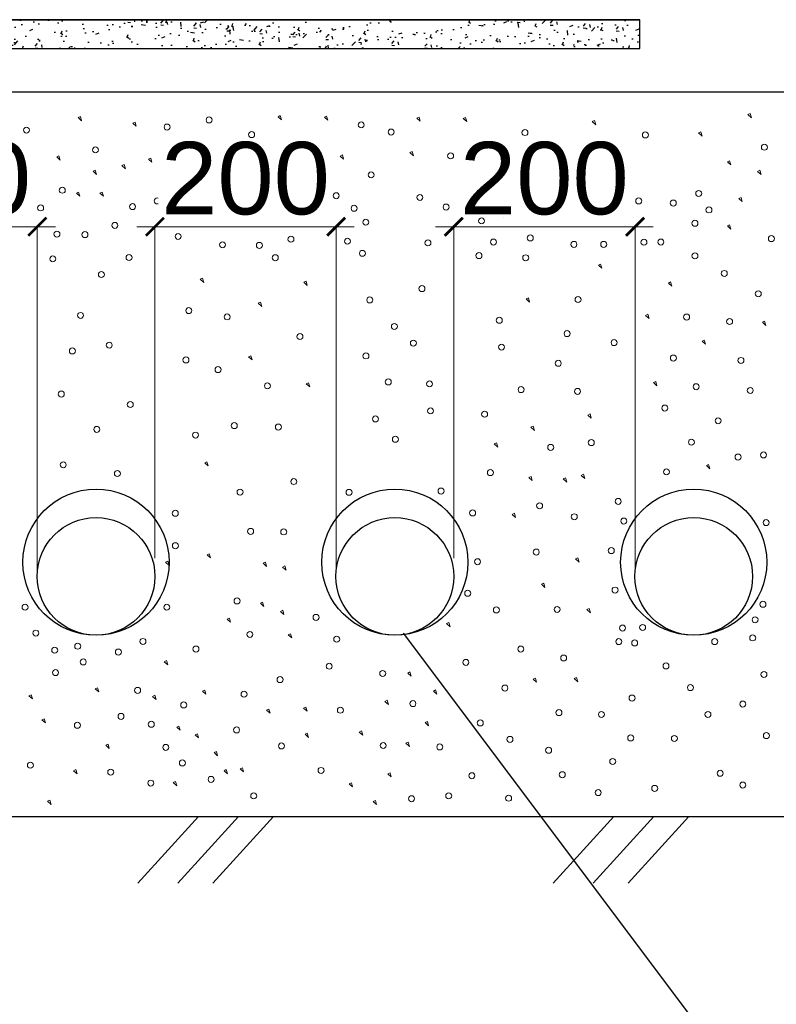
# Model space of a CAD drawing. Header units: millimetres. Extents: x 523209 to 536718, y -48289 to -47398.
# Tile 94 of 116: x 533709 to 533722, y -47885 to -47869. Entities that reach past the tile are written whole.
import ezdxf

# ---------------------------------------------------------------- set-up
doc = ezdxf.new("R2010")
doc.units = ezdxf.units.MM
doc.layers.get('Defpoints').update_dxf_attribs({"color": 140})
doc.layers.add('Размер', color=7, linetype='Continuous', lineweight=13)
doc.layers.add('Схема', color=1, linetype='Continuous', true_color=0xff0000)
doc.styles.get("Standard").update_dxf_attribs({"font": 'arial.ttf'})
doc.dimstyles.new('1-100(2.5)', dxfattribs={"dimscale": 100, "dimtxt": 2.5, "dimasz": 2, "dimexe": 1, "dimexo": 1, "dimgap": 1, "dimtad": 1, "dimdec": 0, "dimzin": 9, "dimtxsty": 'Standard', "dimblk": 'ARCHTICK', "dimcen": 0, "dimdle": 0.5, "dimclrd": 5, "dimclre": 5, "dimclrt": 5, "dimadec": 0, "dimazin": 0, "dimtm": 1e-09, "dimtfac": 1, "dimtdec": 0, "dimtmove": 0, "dimatfit": 3, "dimldrblk": 'NONE', "dimfxl": 1, "dimlwd": 15, "dimlwe": 15, "dimarcsym": 0})

# ---------------------------------------------------------------- blocks, each defined once
blk = doc.blocks.new('_ArchTick')
at = {"color": 0, "linetype": 'ByBlock', "const_width": 0.15}
blk.add_lwpolyline([(-0.5, -0.5), (0.5, 0.5)], dxfattribs=at)
blk = doc.blocks.new('*D325')
at = {"layer": 'Defpoints', "color": 0, "linetype": 'Continuous', "lineweight": 30, "ltscale": 50, "transparency": 16777216}
for p in [(5207808.9, 919006.7), (5207608.7, 918620.4), (5207808.9, 918606.2)]:
    blk.add_point(p, dxfattribs=at)
at = {"layer": 'Схема', "color": 7, "linetype": 'Continuous', "lineweight": 15, "ltscale": 50, "transparency": 16777216}
for p, q in [((5207588.7, 919006.7), (5207828.9, 919006.7)), ((5207608.7, 918640.4), (5207608.7, 919006.7)), ((5207808.9, 918626.2), (5207808.9, 919006.7))]:
    blk.add_line(p, q, dxfattribs=at)
at = {"layer": 'Схема', "color": 7, "linetype": 'Continuous', "lineweight": 15, "ltscale": 50, "transparency": 16777216, "xscale": 20.00000000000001, "yscale": 20.00000000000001, "zscale": 20.00000000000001, "rotation": 180}
blk.add_blockref('_ArchTick', (5207608.7, 919006.7), dxfattribs=at)
at = {"layer": 'Схема', "color": 7, "linetype": 'Continuous', "lineweight": 15, "ltscale": 50, "transparency": 16777216, "xscale": 20.00000000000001, "yscale": 20.00000000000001, "zscale": 20.00000000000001}
blk.add_blockref('_ArchTick', (5207808.9, 919006.7), dxfattribs=at)
at = {"layer": 'Схема', "color": 7, "linetype": 'Continuous', "lineweight": 20, "ltscale": 50, "transparency": 16777216, "insert": (5207708.8, 919059.8), "char_height": 30, "attachment_point": 5, "bg_fill": 3, "box_fill_scale": 1.1, "bg_fill_color": 256, "bg_fill_true_color": 13158600, "bg_fill_transparency": 0}
blk.add_mtext('{\\H2.66667x;200}', dxfattribs=at)
blk = doc.blocks.new('_None')
blk = doc.blocks.new('*D326')
at = {"layer": 'Defpoints', "color": 0, "linetype": 'Continuous', "lineweight": 30, "ltscale": 50, "transparency": 16777216}
for p in [(5208138.9, 919006.7), (5207938.7, 918620.4), (5208138.9, 918606.2)]:
    blk.add_point(p, dxfattribs=at)
at = {"layer": 'Схема', "color": 7, "linetype": 'Continuous', "lineweight": 15, "ltscale": 50, "transparency": 16777216}
for p, q in [((5207918.7, 919006.7), (5208158.9, 919006.7)), ((5207938.7, 918640.4), (5207938.7, 919006.7)), ((5208138.9, 918626.2), (5208138.9, 919006.7))]:
    blk.add_line(p, q, dxfattribs=at)
at = {"layer": 'Схема', "color": 7, "linetype": 'Continuous', "lineweight": 15, "ltscale": 50, "transparency": 16777216, "xscale": 20.00000000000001, "yscale": 20.00000000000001, "zscale": 20.00000000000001, "rotation": 180}
blk.add_blockref('_ArchTick', (5207938.7, 919006.7), dxfattribs=at)
at = {"layer": 'Схема', "color": 7, "linetype": 'Continuous', "lineweight": 15, "ltscale": 50, "transparency": 16777216, "xscale": 20.00000000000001, "yscale": 20.00000000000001, "zscale": 20.00000000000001}
blk.add_blockref('_ArchTick', (5208138.9, 919006.7), dxfattribs=at)
at = {"layer": 'Схема', "color": 7, "linetype": 'Continuous', "lineweight": 20, "ltscale": 50, "transparency": 16777216, "insert": (5208038.8, 919059.8), "char_height": 30, "attachment_point": 5, "bg_fill": 3, "box_fill_scale": 1.1, "bg_fill_color": 256, "bg_fill_true_color": 13158600, "bg_fill_transparency": 0}
blk.add_mtext('{\\H2.66667x;200}', dxfattribs=at)
blk = doc.blocks.new('*D327')
at = {"layer": 'Defpoints', "color": 0, "linetype": 'Continuous', "lineweight": 30, "ltscale": 50, "transparency": 16777216}
for p in [(5208468.9, 919006.7), (5208268.7, 918620.4), (5208468.9, 918606.2)]:
    blk.add_point(p, dxfattribs=at)
at = {"layer": 'Схема', "color": 7, "linetype": 'Continuous', "lineweight": 15, "ltscale": 50, "transparency": 16777216}
for p, q in [((5208248.7, 919006.7), (5208488.9, 919006.7)), ((5208268.7, 918640.4), (5208268.7, 919006.7)), ((5208468.9, 918626.2), (5208468.9, 919006.7))]:
    blk.add_line(p, q, dxfattribs=at)
at = {"layer": 'Схема', "color": 7, "linetype": 'Continuous', "lineweight": 15, "ltscale": 50, "transparency": 16777216, "xscale": 20.00000000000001, "yscale": 20.00000000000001, "zscale": 20.00000000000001, "rotation": 180}
blk.add_blockref('_ArchTick', (5208268.7, 919006.7), dxfattribs=at)
at = {"layer": 'Схема', "color": 7, "linetype": 'Continuous', "lineweight": 15, "ltscale": 50, "transparency": 16777216, "xscale": 20.00000000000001, "yscale": 20.00000000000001, "zscale": 20.00000000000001}
blk.add_blockref('_ArchTick', (5208468.9, 919006.7), dxfattribs=at)
at = {"layer": 'Схема', "color": 7, "linetype": 'Continuous', "lineweight": 20, "ltscale": 50, "transparency": 16777216, "insert": (5208368.8, 919059.8), "char_height": 30, "attachment_point": 5, "bg_fill": 3, "box_fill_scale": 1.1, "bg_fill_color": 256, "bg_fill_true_color": 13158600, "bg_fill_transparency": 0}
blk.add_mtext('{\\H2.66667x;200}', dxfattribs=at)
blk = doc.blocks.new('A$Cab4c6fdf')
at = {"layer": 'Размер', "linetype": 'Continuous', "lineweight": 30, "ltscale": 100}
h = blk.add_hatch(dxfattribs=at)
h.set_pattern_fill('AR-CONC', color=256, scale=0.2)
h.set_pattern_definition([(50, (-10444310.252, -1916817.446), (36.4369338, -3.18781711), [3.81, -41.91]), (355, (-10444310.25, -1916817.446), (-7.04868428, 38.21136905), [3.048, -33.52811683]), (100.4514447, (-10444307.215, -1916817.71), (29.38824942, 35.02355038), [3.23800176, -35.61804892]), (46.1842, (-10444310.25, -1916807.286), (54.21580818, -8.40846559), [5.715, -62.865]), (96.6355576, (-10444305.734, -1916807.987), (47.4808268, 49.48522492), [4.85700463, -53.42712163]), (351.1841512, (-10444310.25, -1916807.286), (47.4808268, 49.48522492), [4.5719934, -50.29194638]), (21, (-10444305.172, -1916809.826), (30.32287825, -20.45303964), [3.81, -41.91]), (326, (-10444305.17, -1916809.826), (12.36040567, 36.83759322), [3.048, -33.528]), (71.451445, (-10444302.645, -1916811.53), (42.68328386, 16.38455378), [3.23800176, -35.61798752]), (37.5, (-10444310.252, -1916817.446), (0.61772065, 16.911007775), [0, -33.1216, 0, -34.036, 0, -33.655]), (7.5, (-10444310.252, -1916817.446), (13.363932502, 20.036114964), [0, -19.4056, 0, -32.3596, 0, -12.827]), (327.5, (-10444321.58, -1916817.446), (27.118119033, -1.145748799), [0, -12.7, 0, -39.624, 0, -52.578]), (317.5, (-10444326.66, -1916817.446), (29.625836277, 5.085298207), [0, -16.51, 0, -26.3144, 0, -37.338])])
h.paths.add_polyline_path([(4814.5, 1661.9), (4094.5, 1661.9), (4094.5, 1629.9), (4814.5, 1629.9)])
at = {"layer": 'Схема', "color": 7, "linetype": 'Continuous', "lineweight": 30, "ltscale": 100}
for p, q in [((3854.5, 1661.9), (4814.5, 1661.9)), ((5102.9, 1581.9), (1574.9, 1581.9))]:
    blk.add_line(p, q, dxfattribs=at)
at = {"layer": 'Схема', "color": 7, "linetype": 'Continuous', "lineweight": 20, "ltscale": 100}
for p, q in [((4414.9, 1554.7), (4417.4, 1555.9)), ((4417.4, 1555.9), (4418.8, 1551.3)), ((4466.1, 1554.2), (4468.6, 1555.4)), ((4468.6, 1555.4), (4470, 1550.8)), ((4933.8, 1557), (4936.3, 1558.2)), ((4937.6, 1553.6), (4933.8, 1557)), ((4936.3, 1558.2), (4937.6, 1553.6)), ((4194.2, 1553.8), (4196.7, 1555)), ((4198, 1550.3), (4194.2, 1553.8)), ((4196.7, 1555), (4198, 1550.3)), ((4254.5, 1547.5), (4257, 1548.7)), ((4258.4, 1544.1), (4254.5, 1547.5)), ((4257, 1548.7), (4258.4, 1544.1)), ((4418.8, 1551.3), (4414.9, 1554.7)), ((4470, 1550.8), (4466.1, 1554.2)), ((4568.2, 1553.2), (4570.7, 1554.4)), ((4572, 1549.8), (4568.2, 1553.2)), ((4570.7, 1554.4), (4572, 1549.8)), ((4619.4, 1552.7), (4621.9, 1554)), ((4623.2, 1549.3), (4619.4, 1552.7)), ((4621.9, 1554), (4623.2, 1549.3)), ((4761.8, 1549.4), (4764.3, 1550.6)), ((4765.7, 1545.9), (4761.8, 1549.4)), ((4764.3, 1550.6), (4765.7, 1545.9)), ((4879.2, 1536.8), (4881.7, 1538)), ((4883.1, 1533.3), (4879.2, 1536.8)), ((4881.7, 1538), (4883.1, 1533.3)), ((4483.5, 1511.3), (4486, 1512.5)), ((4486, 1512.5), (4487.3, 1507.8)), ((4560.5, 1515.1), (4563, 1516.3)), ((4564.3, 1511.6), (4560.5, 1515.1)), ((4563, 1516.3), (4564.3, 1511.6)), ((4170.5, 1510.3), (4173, 1511.6)), ((4174.3, 1506.9), (4170.5, 1510.3)), ((4173, 1511.6), (4174.3, 1506.9)), ((4242.5, 1500.7), (4245, 1501.9)), ((4245, 1501.9), (4246.3, 1497.2)), ((4271.9, 1507.9), (4274.4, 1509.1)), ((4275.7, 1504.5), (4271.9, 1507.9)), ((4274.4, 1509.1), (4275.7, 1504.5)), ((4410.6, 1508.9), (4413.1, 1510.1)), ((4414.4, 1505.4), (4410.6, 1508.9)), ((4413.1, 1510.1), (4414.4, 1505.4)), ((4487.3, 1507.8), (4483.5, 1511.3)), ((4645, 1507.4), (4647.5, 1508.6)), ((4648.8, 1503.9), (4645, 1507.4)), ((4647.5, 1508.6), (4648.8, 1503.9)), ((4911.1, 1504.9), (4913.6, 1506.1)), ((4914.9, 1501.5), (4911.1, 1504.9)), ((4913.6, 1506.1), (4914.9, 1501.5)), ((4210.6, 1494.4), (4213.1, 1495.6)), ((4214.4, 1491), (4210.6, 1494.4)), ((4213.1, 1495.6), (4214.4, 1491)), ((4246.3, 1497.2), (4242.5, 1500.7)), ((4790.8, 1497.2), (4793.3, 1498.5)), ((4794.6, 1493.8), (4790.8, 1497.2)), ((4793.3, 1498.5), (4794.6, 1493.8)), ((4944.4, 1494.3), (4946.9, 1495.5)), ((4948.3, 1490.8), (4944.4, 1494.3)), ((4946.9, 1495.5), (4948.3, 1490.8)), ((4454.5, 1487.1), (4457, 1488.4)), ((4458.4, 1483.7), (4454.5, 1487.1)), ((4457, 1488.4), (4458.4, 1483.7)), ((4192.2, 1470.3), (4194.7, 1471.5)), ((4196.1, 1466.8), (4192.2, 1470.3)), ((4194.7, 1471.5), (4196.1, 1466.8)), ((4218.3, 1470.3), (4220.8, 1471.5)), ((4222.1, 1466.8), (4218.3, 1470.3)), ((4220.8, 1471.5), (4222.1, 1466.8)), ((4923.7, 1464.4), (4926.2, 1465.6)), ((4927.5, 1460.9), (4923.7, 1464.4)), ((4926.2, 1465.6), (4927.5, 1460.9)), ((4911.1, 1434), (4913.6, 1435.2)), ((4914.9, 1430.5), (4911.1, 1434)), ((4913.6, 1435.2), (4914.9, 1430.5)), ((4768.6, 1390.8), (4771.1, 1392)), ((4772.4, 1387.3), (4768.6, 1390.8)), ((4771.1, 1392), (4772.4, 1387.3)), ((4329, 1375.1), (4331.5, 1376.3)), ((4332.9, 1371.6), (4329, 1375.1)), ((4331.5, 1376.3), (4332.9, 1371.6)), ((4443.3, 1371.8), (4445.8, 1373)), ((4447.1, 1368.3), (4443.3, 1371.8)), ((4445.8, 1373), (4447.1, 1368.3)), ((4845.9, 1371), (4848.4, 1372.2)), ((4849.7, 1367.5), (4845.9, 1371)), ((4848.4, 1372.2), (4849.7, 1367.5)), ((4393.1, 1348.6), (4395.6, 1349.8)), ((4395.6, 1349.8), (4396.9, 1345.2)), ((4688.9, 1353.4), (4691.4, 1354.6)), ((4692.7, 1349.9), (4688.9, 1353.4)), ((4691.4, 1354.6), (4692.7, 1349.9)), ((4396.9, 1345.2), (4393.1, 1348.6)), ((4820.8, 1335.3), (4823.3, 1336.5)), ((4824.6, 1331.8), (4820.8, 1335.3)), ((4823.3, 1336.5), (4824.6, 1331.8)), ((4949.7, 1327.6), (4952.2, 1328.8)), ((4953.6, 1324.2), (4949.7, 1327.6)), ((4952.2, 1328.8), (4953.6, 1324.2)), ((4883.1, 1306.8), (4885.6, 1308)), ((4886.9, 1303.3), (4883.1, 1306.8)), ((4885.6, 1308), (4886.9, 1303.3)), ((4382.3, 1289.5), (4384.8, 1290.7)), ((4386.2, 1286.1), (4382.3, 1289.5)), ((4384.8, 1290.7), (4386.2, 1286.1)), ((4829.5, 1261), (4832, 1262.2)), ((4832, 1262.2), (4833.3, 1257.5)), ((4446.1, 1259.7), (4448.6, 1260.9)), ((4450, 1256.2), (4446.1, 1259.7)), ((4448.6, 1260.9), (4450, 1256.2)), ((4833.3, 1257.5), (4829.5, 1261)), ((4757, 1225.1), (4759.5, 1226.4)), ((4760.8, 1221.7), (4757, 1225.1)), ((4759.5, 1226.4), (4760.8, 1221.7)), ((4694.2, 1211.6), (4696.7, 1212.8)), ((4698, 1208.2), (4694.2, 1211.6)), ((4696.7, 1212.8), (4698, 1208.2)), ((4653.6, 1193.3), (4656.1, 1194.5)), ((4657.5, 1189.8), (4653.6, 1193.3)), ((4656.1, 1194.5), (4657.5, 1189.8)), ((4333.9, 1172.4), (4336.4, 1173.6)), ((4337.7, 1169), (4333.9, 1172.4)), ((4336.4, 1173.6), (4337.7, 1169)), ((4887.9, 1169.3), (4890.4, 1170.5)), ((4891.7, 1165.8), (4887.9, 1169.3)), ((4890.4, 1170.5), (4891.7, 1165.8)), ((4691.8, 1156.1), (4694.3, 1157.3)), ((4695.6, 1152.7), (4691.8, 1156.1)), ((4694.3, 1157.3), (4695.6, 1152.7)), ((4729.9, 1154.7), (4732.4, 1155.9)), ((4733.8, 1151.2), (4729.9, 1154.7)), ((4732.4, 1155.9), (4733.8, 1151.2)), ((4749.7, 1158.5), (4752.2, 1159.8)), ((4753.6, 1155.1), (4749.7, 1158.5)), ((4752.2, 1159.8), (4753.6, 1155.1)), ((4673.4, 1115.4), (4675.9, 1116.7)), ((4677.2, 1112), (4673.4, 1115.4)), ((4675.9, 1116.7), (4677.2, 1112)), ((4336.5, 1070.8), (4339, 1072)), ((4340.3, 1067.3), (4336.5, 1070.8)), ((4339, 1072), (4340.3, 1067.3)), ((4743.4, 1066.2), (4745.9, 1067.4)), ((4747.3, 1062.8), (4743.4, 1066.2)), ((4745.9, 1067.4), (4747.3, 1062.8)), ((4290.7, 1062.6), (4293.2, 1063.8)), ((4294.6, 1059.1), (4290.7, 1062.6)), ((4293.2, 1063.8), (4294.6, 1059.1)), ((4398.4, 1061.5), (4400.9, 1062.7)), ((4402.3, 1058), (4398.4, 1061.5)), ((4400.9, 1062.7), (4402.3, 1058)), ((4419.9, 1057.3), (4422.4, 1058.5)), ((4423.8, 1053.8), (4419.9, 1057.3)), ((4422.4, 1058.5), (4423.8, 1053.8)), ((4705.8, 1038.2), (4708.3, 1039.4)), ((4709.6, 1034.8), (4705.8, 1038.2)), ((4708.3, 1039.4), (4709.6, 1034.8)), ((4395.4, 1017.3), (4397.9, 1018.5)), ((4399.3, 1013.8), (4395.4, 1017.3)), ((4397.9, 1018.5), (4399.3, 1013.8)), ((4358.7, 999.7), (4361.2, 1000.9)), ((4361.2, 1000.9), (4362.5, 996.2)), ((4417.6, 1008.3), (4420.1, 1009.5)), ((4421.4, 1004.9), (4417.6, 1008.3)), ((4420.1, 1009.5), (4421.4, 1004.9)), ((4756, 1010.2), (4758.5, 1011.4)), ((4759.8, 1006.8), (4756, 1010.2)), ((4758.5, 1011.4), (4759.8, 1006.8)), ((4362.5, 996.2), (4358.7, 999.7)), ((4601, 994.8), (4603.5, 996)), ((4604.8, 991.3), (4601, 994.8)), ((4603.5, 996), (4604.8, 991.3)), ((4426.2, 982.3), (4428.7, 983.5)), ((4430.1, 978.9), (4426.2, 982.3)), ((4428.7, 983.5), (4430.1, 978.9)), ((4289.3, 952.7), (4291.8, 953.9)), ((4293.1, 949.2), (4289.3, 952.7)), ((4291.8, 953.9), (4293.1, 949.2)), ((4558.1, 940.2), (4560.6, 941.4)), ((4562, 936.7), (4558.1, 940.2)), ((4560.6, 941.4), (4562, 936.7)), ((4696.6, 933.5), (4699.1, 934.7)), ((4700.4, 930), (4696.6, 933.5)), ((4699.1, 934.7), (4700.4, 930)), ((4742, 934), (4744.5, 935.2)), ((4745.8, 930.5), (4742, 934)), ((4744.5, 935.2), (4745.8, 930.5)), ((4139.8, 915), (4142.3, 916.2)), ((4143.6, 911.6), (4139.8, 915)), ((4142.3, 916.2), (4143.6, 911.6)), ((4213, 922.8), (4215.5, 924)), ((4216.9, 919.3), (4213, 922.8)), ((4215.5, 924), (4216.9, 919.3)), ((4276.4, 914.4), (4278.9, 915.7)), ((4280.3, 911), (4276.4, 914.4)), ((4278.9, 915.7), (4280.3, 911)), ((4331.4, 920.1), (4333.9, 921.3)), ((4335.3, 916.7), (4331.4, 920.1)), ((4333.9, 921.3), (4335.3, 916.7)), ((4586.4, 920.3), (4588.9, 921.6)), ((4590.2, 916.9), (4586.4, 920.3)), ((4588.9, 921.6), (4590.2, 916.9)), ((4532.9, 908.9), (4535.4, 910.1)), ((4536.7, 905.5), (4532.9, 908.9)), ((4535.4, 910.1), (4536.7, 905.5)), ((4402.3, 899.2), (4404.8, 900.4)), ((4406.1, 895.8), (4402.3, 899.2)), ((4404.8, 900.4), (4406.1, 895.8)), ((4443.2, 901.4), (4445.7, 902.6)), ((4447, 898), (4443.2, 901.4)), ((4445.7, 902.6), (4447, 898)), ((4154.2, 888.5), (4156.7, 889.7)), ((4158, 885), (4154.2, 888.5)), ((4156.7, 889.7), (4158, 885)), ((4303, 880.4), (4305.5, 881.6)), ((4305.5, 881.6), (4306.9, 876.9)), ((4577.4, 885.5), (4579.9, 886.7)), ((4581.2, 882), (4577.4, 885.5)), ((4579.9, 886.7), (4581.2, 882)), ((4306.9, 876.9), (4303, 880.4)), ((4323.4, 872), (4325.9, 873.2)), ((4327.2, 868.6), (4323.4, 872)), ((4325.9, 873.2), (4327.2, 868.6)), ((4444.7, 872.5), (4447.2, 873.7)), ((4448.5, 869.1), (4444.7, 872.5)), ((4447.2, 873.7), (4448.5, 869.1)), ((4504.6, 874.9), (4507.1, 876.2)), ((4508.4, 871.5), (4504.6, 874.9)), ((4507.1, 876.2), (4508.4, 871.5)), ((4224.7, 860.4), (4227.2, 861.6)), ((4228.5, 856.9), (4224.7, 860.4)), ((4227.2, 861.6), (4228.5, 856.9)), ((4556, 862.6), (4558.5, 863.8)), ((4559.9, 859.2), (4556, 862.6)), ((4558.5, 863.8), (4559.9, 859.2)), ((4344.3, 852.3), (4346.8, 853.5)), ((4348.1, 848.9), (4344.3, 852.3)), ((4346.8, 853.5), (4348.1, 848.9)), ((4189.1, 832.3), (4191.6, 833.5)), ((4193, 828.9), (4189.1, 832.3)), ((4191.6, 833.5), (4193, 828.9)), ((4355.3, 832.3), (4357.8, 833.5)), ((4359.2, 828.9), (4355.3, 832.3)), ((4357.8, 833.5), (4359.2, 828.9)), ((4373, 834.4), (4375.5, 835.6)), ((4376.8, 831), (4373, 834.4)), ((4375.5, 835.6), (4376.8, 831)), ((4536.2, 828.9), (4538.7, 830.1)), ((4540, 825.5), (4536.2, 828.9)), ((4538.7, 830.1), (4540, 825.5)), ((4299.2, 819.2), (4301.7, 820.4)), ((4303, 815.7), (4299.2, 819.2)), ((4301.7, 820.4), (4303, 815.7)), ((4493.4, 817.8), (4495.9, 819)), ((4497.3, 814.4), (4493.4, 817.8)), ((4495.9, 819), (4497.3, 814.4)), ((4160.4, 798.6), (4162.9, 799.8)), ((4164.3, 795.1), (4160.4, 798.6)), ((4162.9, 799.8), (4164.3, 795.1)), ((4519.9, 798.3), (4522.4, 799.5)), ((4523.7, 794.8), (4519.9, 798.3)), ((4522.4, 799.5), (4523.7, 794.8)), ((4327.1, 781.9), (4260.1, 707.9)), ((4371.3, 781.9), (4304.3, 707.9)), ((4410, 781.9), (4343, 707.9)), ((4785.6, 781.9), (4718.6, 707.9)), ((4829.8, 781.9), (4762.8, 707.9)), ((4868.5, 781.9), (4801.5, 707.9))]:
    blk.add_line(p, q, dxfattribs=at)
at = {"layer": 'Схема', "color": 7, "linetype": 'Continuous', "lineweight": 25, "ltscale": 100}
blk.add_line((1638.9, 781.9), (5038.9, 781.9), dxfattribs=at)
at = {"layer": 'Схема', "color": 7, "linetype": 'Continuous', "lineweight": 30, "ltscale": 100}
blk.add_lwpolyline([(4814.5, 1661.9), (4094.5, 1661.9), (4094.5, 1629.9), (4814.5, 1629.9)], close=True, dxfattribs=at)
at = {"layer": 'Схема', "color": 7, "linetype": 'Continuous', "lineweight": 20, "ltscale": 100}
for centre in [(4292.4, 1543.3), (4338.8, 1551.1), (4506.7, 1545.7), (4137.1, 1539.9), (4385.7, 1534.9), (4539.8, 1537.8), (4687.5, 1537.2), (4820.5, 1534.6), (4452.8, 1523.7), (4740.6, 1519.4), (4951.9, 1521), (4213.3, 1518.1), (4605.5, 1511.5), (4342.1, 1505.3), (4517.7, 1490.5), (4176.7, 1473.5), (4302.7, 1470.9), (4422.1, 1472.4), (4479.1, 1467.4), (4571.5, 1465.5), (4669.1, 1466.5), (4879.4, 1469.9), (4254.2, 1455.4), (4281.6, 1461.7), (4600.5, 1454.9), (4787.1, 1459.9), (4813.2, 1461.7), (4851.3, 1459.3), (4152.7, 1454), (4314.1, 1450.8), (4338.1, 1453.8), (4418.3, 1447.8), (4498.9, 1453.6), (4663.7, 1447.4), (4759.3, 1448.7), (4890.7, 1451.8), (4234.7, 1434.7), (4511.8, 1438.2), (4639.6, 1439.7), (4875.3, 1437), (4170.8, 1425), (4201.7, 1424.5), (4304.6, 1422.4), (4353.6, 1413.2), (4394.3, 1412.6), (4429.2, 1419.4), (4491.6, 1417.2), (4580.4, 1415.4), (4652.8, 1416.3), (4693.4, 1420.8), (4741.6, 1413.7), (4774.5, 1413.7), (4819, 1416.1), (4837.6, 1416.3), (4959.7, 1420.1), (4508.1, 1403.8), (4636.8, 1401.3), (4875.3, 1401), (4166.2, 1397.7), (4250.4, 1399.2), (4411.9, 1399), (4688.4, 1398.9), (4219.8, 1380.4), (4907.7, 1381.6), (4573.8, 1364.8), (4945.2, 1359.1), (4516.2, 1352.3), (4746.2, 1352.8), (4196.8, 1335.2), (4316.4, 1340.5), (4358.7, 1333.6), (4659.2, 1329.8), (4866.1, 1333.4), (4913.5, 1328.5), (4543.4, 1323), (4734.1, 1315.1), (4228.5, 1302.4), (4439.1, 1311.9), (4564.4, 1304.6), (4786, 1305.2), (4187.8, 1296), (4661.7, 1300.2), (4313.2, 1286), (4512, 1290.5), (4724.3, 1282.3), (4851.5, 1288.1), (4926.1, 1285.5), (4348.7, 1275.4), (4536.6, 1261.7), (4582.2, 1259.6), (4175.6, 1248.4), (4403.2, 1257.4), (4683.3, 1253.3), (4745.6, 1251.3), (4876.6, 1256.5), (4936.3, 1252.3), (4251.8, 1236.8), (4583.3, 1229.8), (4643, 1226.1), (4842, 1232.9), (4522.5, 1220.9), (4900.9, 1218.8), (4214.8, 1209.3), (4366.6, 1213.5), (4415.3, 1211.9), (4323.8, 1203), (4544.5, 1198.4), (4760.8, 1194.7), (4871.4, 1195.2), (4716, 1189.5), (4922.9, 1178.8), (4951, 1181.1), (4177.7, 1170.2), (4237.5, 1160.6), (4649.4, 1161.6), (4843.8, 1162.4), (4432.3, 1151.7), (4373, 1140), (4493.3, 1139.8), (4594.9, 1141.2), (4790.5, 1129.8), (4629.8, 1117), (4703.7, 1124.9), (4301.4, 1116.7), (4742, 1112.8), (4796.7, 1108.1), (4953.9, 1106.3), (4384.6, 1096.7), (4421.2, 1096.1), (4301.5, 1080.8), (4700, 1073.8), (4782.9, 1075.4), (4635.2, 1063.2), (4787, 1031.8), (4369.6, 1019.8), (4624.4, 1028.3), (4135.5, 1012.9), (4292.1, 1012.9), (4656, 1009.9), (4723.1, 1010.4), (4950.4, 1016.1), (4456.9, 1001.7), (4941.7, 999), (4795.3, 989.9), (4817.5, 990.5), (4147.5, 984.3), (4383.8, 982.8), (4479.7, 977.6), (4939.1, 979), (4168.3, 965.4), (4193.7, 969.8), (4265.7, 975.1), (4324.3, 966.7), (4683, 966.7), (4791.2, 974.9), (4808.7, 973.4), (4897.1, 974.9), (4238.6, 963.4), (4730.3, 956.8), (4199.8, 952.4), (4471.4, 947.7), (4622.3, 952), (4843.3, 948), (4169.2, 940.7), (4417.1, 932.9), (4530.5, 939.7), (4951.5, 938.6), (4665.4, 923.6), (4870.3, 924.1), (4259.8, 921), (4377.4, 916.8), (4805.8, 912.6), (4310.8, 904.9), (4563.8, 906.4), (4928.1, 905.9), (4241.5, 892.3), (4483.7, 899.1), (4725.1, 896.5), (4772, 894.4), (4889.6, 894.4), (4193.3, 882.5), (4274.9, 883.6), (4638.2, 885.1), (4369.1, 877.3), (4671, 866.9), (4804.3, 868.5), (4852.6, 867.9), (4954.1, 871.1), (4291, 858.1), (4418.7, 859.6), (4531, 860.1), (4593.5, 858.5), (4713.7, 854.9), (4141.4, 838.4), (4309.3, 840.9), (4784.5, 842.5), (4230.1, 830.7), (4462.4, 832.6), (4628.9, 826.8), (4728.8, 827.9), (4903.1, 829.5), (4274.4, 818.6), (4341, 822.7), (4830.8, 812.8), (4928.1, 816.5), (4388, 804.5), (4603.4, 804.5), (4669.5, 801.9), (4768.4, 808.1), (4562.3, 801.4)]:
    blk.add_circle(centre, 3.31, dxfattribs=at)
at = {"layer": 'Схема', "color": 7, "linetype": 'Continuous', "lineweight": 25, "ltscale": 100}
for centre, radius in [((4213.9, 1062.6), 80.7), ((4543.9, 1062.6), 80.7), ((4873.9, 1062.6), 80.7), ((4213.9, 1046.9), 65), ((4543.9, 1046.9), 65), ((4873.9, 1046.9), 65)]:
    blk.add_circle(centre, radius, dxfattribs=at)
at = {"layer": 'Схема', "color": 7, "linetype": 'Continuous', "lineweight": 20, "ltscale": 50}
for base, p1, p2, picture, middle in [((4149.1, 1433.2), (3948.9, 1046.9), (4149.1, 1032.7), '*D325', (4049, 1486.3)), ((4479.1, 1433.2), (4278.9, 1046.9), (4479.1, 1032.7), '*D326', (4379, 1486.3)), ((4809.1, 1433.2), (4608.9, 1046.9), (4809.1, 1032.7), '*D327', (4709, 1486.3))]:
    dim = blk.add_linear_dim(base=base, p1=p1, p2=p2, text='{\\H2.66667x;<>}', dimstyle='1-100(2.5)', override={"dimtxt": 0.3, "dimasz": 0.2, "dimexe": 0, "dimexo": 0.2, "dimgap": 0.1, "dimdle": 0.2, "dimclrd": 7, "dimclre": 7, "dimclrt": 7, "dimfxl": 0.3, "dimtfill": 1, "dimarcsym": 1}, dxfattribs=at)
    dim.commit()
    dim.dimension.update_dxf_attribs({"geometry": picture, "text_midpoint": middle, "insert": (-5203659.8, -917573.5)})

msp = doc.modelspace()

# ---------------------------------------------------------------- block references
at = {"layer": 'Схема', "color": 7, "linetype": 'Continuous', "lineweight": 30, "ltscale": 100, "xscale": 0.015, "yscale": 0.015, "zscale": 0.015}
msp.add_blockref('A$Cab4c6fdf', (533647.47558, -47893.73126), dxfattribs=at)

# ---------------------------------------------------------------- next in the draw order: linework, layer by layer
at = {"color": 7}
msp.add_line((533726.20255, -47892.86669), (533715.77839, -47878.96847), dxfattribs=at)

doc.saveas('drawing.dxf')
